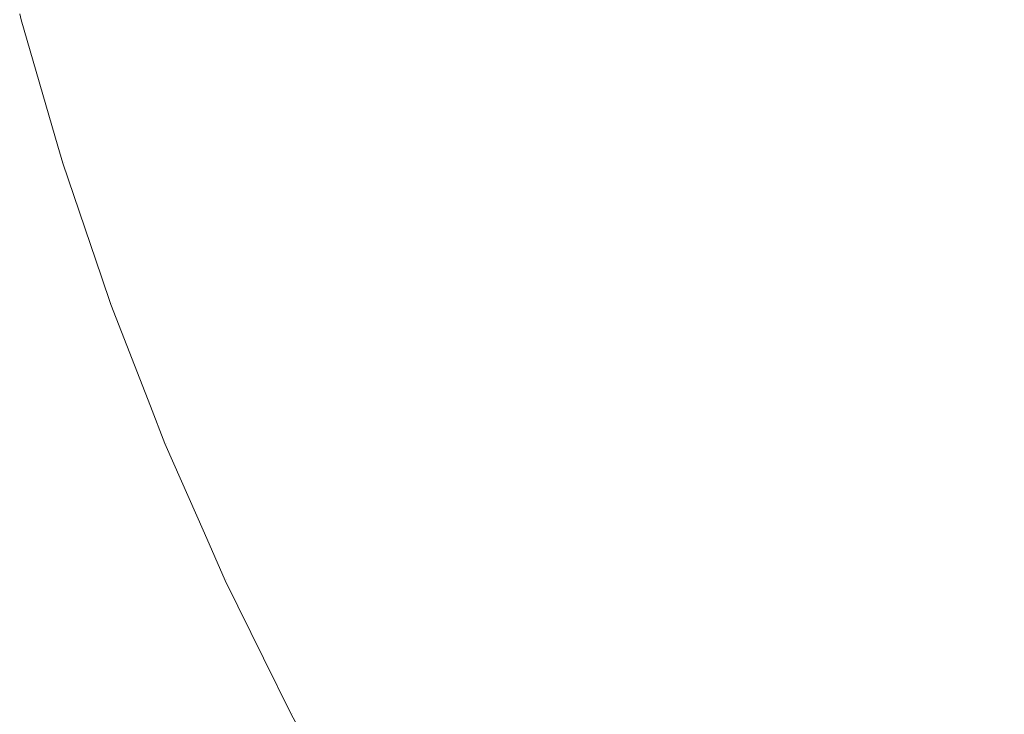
# Model space of a CAD drawing. Header units: centimetres. Extents: x -25.9 to 27.4, y -21.7 to -19.9.
# Tile 5 of 202: x -25.8841 to -25.8553, y -21.6062 to -21.5859. Entities that reach past the tile are written whole.
import ezdxf

# ---------------------------------------------------------------- set-up
doc = ezdxf.new("R2010")
doc.units = ezdxf.units.CM
doc.header["$LTSCALE"] = 2.54
doc.layers.add('Lucido design-1', color=7, linetype='Continuous')

# ---------------------------------------------------------------- blocks, each defined once
blk = doc.blocks.new('Gruppo-5-1')
at = {"color": 7, "linetype": 'Continuous', "lineweight": 9}
for points, invisible_edges in [([(-25.867604, -21.585263, 876.375625), (-25.868629, -21.581744, 876.375625), (-25.870756, -21.582313, 876.372053), (-25.869704, -21.585925, 876.372053)], 15), ([(-25.871305, -21.58643, 875.673687), (-25.872378, -21.582748, 875.673687), (-25.870418, -21.582223, 875.670122), (-25.869369, -21.585819, 875.670122)], 15), ([(-25.856773, -21.58522, 876.38893), (-25.857807, -21.582174, 876.38893), (-25.860458, -21.58301, 876.385764), (-25.859385, -21.586171, 876.385764)], 15), ([(-25.859236, -21.586116, 875.656814), (-25.860306, -21.582962, 875.656814), (-25.857732, -21.58215, 875.65375), (-25.856699, -21.585193, 875.65375)], 15), ([(-25.869704, -21.585925, 876.372053), (-25.870756, -21.582313, 876.372053), (-25.872734, -21.582844, 876.368395), (-25.871657, -21.58654, 876.368395)], 15), ([(-25.871657, -21.58654, 876.368395), (-25.872734, -21.582844, 876.368395), (-25.874561, -21.583333, 876.364658), (-25.87346, -21.587109, 876.364658)], 15), ([(-25.873102, -21.586996, 875.677334), (-25.874198, -21.583236, 875.677334), (-25.872378, -21.582748, 875.673687), (-25.871305, -21.58643, 875.673687)], 15), ([(-25.859385, -21.586171, 876.385764), (-25.860458, -21.58301, 876.385764), (-25.862977, -21.583804, 876.382487), (-25.861867, -21.587074, 876.382487)], 15), ([(-25.861655, -21.586997, 875.659988), (-25.862762, -21.583736, 875.659988), (-25.860306, -21.582962, 875.656814), (-25.859236, -21.586116, 875.656814)], 15), ([(-25.87346, -21.587109, 876.364658), (-25.874561, -21.583333, 876.364658), (-25.876234, -21.583781, 876.360848), (-25.875112, -21.58763, 876.360848)], 15), ([(-25.874755, -21.587517, 875.68106), (-25.875873, -21.583684, 875.68106), (-25.874198, -21.583236, 875.677334), (-25.873102, -21.586996, 875.677334)], 15), ([(-25.876263, -21.587993, 875.684856), (-25.877399, -21.584094, 875.684856), (-25.875873, -21.583684, 875.68106), (-25.874755, -21.587517, 875.68106)], 15), ([(-25.863952, -21.587833, 875.663268), (-25.865094, -21.584471, 875.663268), (-25.862762, -21.583736, 875.659988), (-25.861655, -21.586997, 875.659988)], 15), ([(-25.875112, -21.58763, 876.360848), (-25.876234, -21.583781, 876.360848), (-25.877749, -21.584187, 876.356974), (-25.876608, -21.588102, 876.356974)], 15), ([(-25.861867, -21.587074, 876.382487), (-25.862977, -21.583804, 876.382487), (-25.865361, -21.584555, 876.379106), (-25.864215, -21.587929, 876.379106)], 15), ([(-25.876608, -21.588102, 876.356974), (-25.877749, -21.584187, 876.356974), (-25.879106, -21.584551, 876.35304), (-25.877948, -21.588524, 876.35304)], 15), ([(-25.877621, -21.588421, 875.688718), (-25.878775, -21.584462, 875.688718), (-25.877399, -21.584094, 875.684856), (-25.876263, -21.587993, 875.684856)], 15), ([(-25.852915, -21.587104, 876.39198), (-25.854035, -21.584224, 876.39198), (-25.856773, -21.58522, 876.38893), (-25.855607, -21.588219, 876.38893)], 15), ([(-25.855534, -21.588188, 875.65375), (-25.856699, -21.585193, 875.65375), (-25.854049, -21.584229, 875.650802), (-25.852929, -21.587109, 875.650802)], 15), ([(-25.877948, -21.588524, 876.35304), (-25.879106, -21.584551, 876.35304), (-25.880302, -21.584871, 876.349055), (-25.879129, -21.588896, 876.349055)], 15), ([(-25.878828, -21.588802, 875.692639), (-25.879997, -21.58479, 875.692639), (-25.878775, -21.584462, 875.688718), (-25.877621, -21.588421, 875.688718)], 15), ([(-25.864215, -21.587929, 876.379106), (-25.865361, -21.584555, 876.379106), (-25.867604, -21.585263, 876.375625), (-25.866425, -21.588733, 876.375625)], 15), ([(-25.866124, -21.588624, 875.666648), (-25.867298, -21.585166, 875.666648), (-25.865094, -21.584471, 875.663268), (-25.863952, -21.587833, 875.663268)], 15), ([(-25.879129, -21.588896, 876.349055), (-25.880302, -21.584871, 876.349055), (-25.881335, -21.585148, 876.345025), (-25.880149, -21.589218, 876.345025)], 15), ([(-25.87988, -21.589133, 875.696612), (-25.881063, -21.585075, 875.696612), (-25.879997, -21.58479, 875.692639), (-25.878828, -21.588802, 875.692639)], 15), ([(-25.880149, -21.589218, 876.345025), (-25.881335, -21.585148, 876.345025), (-25.882205, -21.585381, 876.340958), (-25.881008, -21.589489, 876.340958)], 15), ([(-25.880776, -21.589416, 875.70063), (-25.881971, -21.585318, 875.70063), (-25.881063, -21.585075, 875.696612), (-25.87988, -21.589133, 875.696612)], 15), ([(-25.868165, -21.589367, 875.670122), (-25.869369, -21.585819, 875.670122), (-25.867298, -21.585166, 875.666648), (-25.866124, -21.588624, 875.666648)], 15), ([(-25.881008, -21.589489, 876.340958), (-25.882205, -21.585381, 876.340958), (-25.88291, -21.58557, 876.336861), (-25.881704, -21.589708, 876.336861)], 15), ([(-25.881514, -21.589648, 875.704687), (-25.882718, -21.585519, 875.704687), (-25.881971, -21.585318, 875.70063), (-25.880776, -21.589416, 875.70063)], 15), ([(-25.866425, -21.588733, 876.375625), (-25.867604, -21.585263, 876.375625), (-25.869704, -21.585925, 876.372053), (-25.868494, -21.589486, 876.372053)], 15), ([(-25.855607, -21.588219, 876.38893), (-25.856773, -21.58522, 876.38893), (-25.859385, -21.586171, 876.385764), (-25.858175, -21.589282, 876.385764)], 15), ([(-25.858028, -21.589221, 875.656814), (-25.859236, -21.586116, 875.656814), (-25.856699, -21.585193, 875.65375), (-25.855534, -21.588188, 875.65375)], 15), ([(-25.884074, -21.585882, 876.321383), (-25.884115, -21.585713, 876.321383), (-25.884115, -21.585713, 875.721383), (-25.884074, -21.585882, 875.721383)], 10), ([(-25.882236, -21.589876, 876.33274), (-25.883449, -21.585714, 876.33274), (-25.883822, -21.585814, 876.328604), (-25.882604, -21.589992, 876.328604)], 15), ([(-25.882508, -21.589962, 875.712891), (-25.883725, -21.585788, 875.712891), (-25.883303, -21.585675, 875.708777), (-25.882092, -21.589831, 875.708777)], 15), ([(-25.881704, -21.589708, 876.336861), (-25.88291, -21.58557, 876.336861), (-25.883449, -21.585714, 876.33274), (-25.882236, -21.589876, 876.33274)], 15), ([(-25.882092, -21.589831, 875.708777), (-25.883303, -21.585675, 875.708777), (-25.882718, -21.585519, 875.704687), (-25.881514, -21.589648, 875.704687)], 15), ([(-25.882997, -21.589577, 875.721383), (-25.884074, -21.585882, 875.721383), (-25.883982, -21.585857, 875.717024), (-25.882762, -21.590042, 875.717024)], 14), ([(-25.882808, -21.590056, 876.324458), (-25.884028, -21.58587, 876.324458), (-25.884074, -21.585882, 876.321383), (-25.882997, -21.589577, 876.321383)], 11), ([(-25.884074, -21.585882, 875.721383), (-25.882997, -21.589577, 875.721383), (-25.882997, -21.589577, 876.321383), (-25.884074, -21.585882, 876.321383)], 10), ([(-25.882604, -21.589992, 876.328604), (-25.883822, -21.585814, 876.328604), (-25.884028, -21.58587, 876.324458), (-25.882808, -21.590056, 876.324458)], 15), ([(-25.882762, -21.590042, 875.717024), (-25.883982, -21.585857, 875.717024), (-25.883725, -21.585788, 875.712891), (-25.882508, -21.589962, 875.712891)], 15), ([(-25.868494, -21.589486, 876.372053), (-25.869704, -21.585925, 876.372053), (-25.871657, -21.58654, 876.368395), (-25.870419, -21.590187, 876.368395)], 15), ([(-25.870073, -21.590061, 875.673687), (-25.871305, -21.58643, 875.673687), (-25.869369, -21.585819, 875.670122), (-25.868165, -21.589367, 875.670122)], 15), ([(-25.858175, -21.589282, 876.385764), (-25.859385, -21.586171, 876.385764), (-25.861867, -21.587074, 876.382487), (-25.860616, -21.590293, 876.382487)], 15), ([(-25.860407, -21.590207, 875.659988), (-25.861655, -21.586997, 875.659988), (-25.859236, -21.586116, 875.656814), (-25.858028, -21.589221, 875.656814)], 15), ([(-25.870419, -21.590187, 876.368395), (-25.871657, -21.58654, 876.368395), (-25.87346, -21.587109, 876.364658), (-25.872196, -21.590834, 876.364658)], 15), ([(-25.871843, -21.590705, 875.677334), (-25.873102, -21.586996, 875.677334), (-25.871305, -21.58643, 875.673687), (-25.870073, -21.590061, 875.673687)], 15), ([(-25.872196, -21.590834, 876.364658), (-25.87346, -21.587109, 876.364658), (-25.875112, -21.58763, 876.360848), (-25.873823, -21.591426, 876.360848)], 15), ([(-25.873472, -21.591298, 875.68106), (-25.874755, -21.587517, 875.68106), (-25.873102, -21.586996, 875.677334), (-25.871843, -21.590705, 875.677334)], 15), ([(-25.860616, -21.590293, 876.382487), (-25.861867, -21.587074, 876.382487), (-25.864215, -21.587929, 876.379106), (-25.862924, -21.591249, 876.379106)], 15), ([(-25.862666, -21.591142, 875.663268), (-25.863952, -21.587833, 875.663268), (-25.861655, -21.586997, 875.659988), (-25.860407, -21.590207, 875.659988)], 15), ([(-25.85167, -21.589932, 876.39198), (-25.852915, -21.587104, 876.39198), (-25.855607, -21.588219, 876.38893), (-25.854311, -21.591163, 876.38893)], 15), ([(-25.85424, -21.59113, 875.65375), (-25.855534, -21.588188, 875.65375), (-25.852929, -21.587109, 875.650802), (-25.851684, -21.589938, 875.650802)], 15), ([(-25.873823, -21.591426, 876.360848), (-25.875112, -21.58763, 876.360848), (-25.876608, -21.588102, 876.356974), (-25.875298, -21.591963, 876.356974)], 15), ([(-25.874957, -21.591839, 875.684856), (-25.876263, -21.587993, 875.684856), (-25.874755, -21.587517, 875.68106), (-25.873472, -21.591298, 875.68106)], 15), ([(-25.876296, -21.592326, 875.688718), (-25.877621, -21.588421, 875.688718), (-25.876263, -21.587993, 875.684856), (-25.874957, -21.591839, 875.684856)], 15), ([(-25.862924, -21.591249, 876.379106), (-25.864215, -21.587929, 876.379106), (-25.866425, -21.588733, 876.375625), (-25.865097, -21.59215, 876.375625)], 15), ([(-25.8648, -21.592027, 875.666648), (-25.866124, -21.588624, 875.666648), (-25.863952, -21.587833, 875.663268), (-25.862666, -21.591142, 875.663268)], 15), ([(-25.875298, -21.591963, 876.356974), (-25.876608, -21.588102, 876.356974), (-25.877948, -21.588524, 876.35304), (-25.876618, -21.592443, 876.35304)], 15), ([(-25.854311, -21.591163, 876.38893), (-25.855607, -21.588219, 876.38893), (-25.858175, -21.589282, 876.385764), (-25.856831, -21.592338, 876.385764)], 15), ([(-25.856686, -21.592271, 875.656814), (-25.858028, -21.589221, 875.656814), (-25.855534, -21.588188, 875.65375), (-25.85424, -21.59113, 875.65375)], 15), ([(-25.876618, -21.592443, 876.35304), (-25.877948, -21.588524, 876.35304), (-25.879129, -21.588896, 876.349055), (-25.877781, -21.592866, 876.349055)], 15), ([(-25.877485, -21.592759, 875.692639), (-25.878828, -21.588802, 875.692639), (-25.877621, -21.588421, 875.688718), (-25.876296, -21.592326, 875.688718)], 15), ([(-25.866807, -21.592858, 875.670122), (-25.868165, -21.589367, 875.670122), (-25.866124, -21.588624, 875.666648), (-25.8648, -21.592027, 875.666648)], 15), ([(-25.877781, -21.592866, 876.349055), (-25.879129, -21.588896, 876.349055), (-25.880149, -21.589218, 876.345025), (-25.878787, -21.593232, 876.345025)], 15), ([(-25.878522, -21.593136, 875.696612), (-25.87988, -21.589133, 875.696612), (-25.878828, -21.588802, 875.692639), (-25.877485, -21.592759, 875.692639)], 15), ([(-25.865097, -21.59215, 876.375625), (-25.866425, -21.588733, 876.375625), (-25.868494, -21.589486, 876.372053), (-25.867131, -21.592992, 876.372053)], 15), ([(-25.879405, -21.593457, 875.70063), (-25.880776, -21.589416, 875.70063), (-25.87988, -21.589133, 875.696612), (-25.878522, -21.593136, 875.696612)], 15), ([(-25.879633, -21.59354, 876.340958), (-25.881008, -21.589489, 876.340958), (-25.881704, -21.589708, 876.336861), (-25.880318, -21.59379, 876.336861)], 15), ([(-25.880131, -21.593722, 875.704687), (-25.881514, -21.589648, 875.704687), (-25.880776, -21.589416, 875.70063), (-25.879405, -21.593457, 875.70063)], 15), ([(-25.878787, -21.593232, 876.345025), (-25.880149, -21.589218, 876.345025), (-25.881008, -21.589489, 876.340958), (-25.879633, -21.59354, 876.340958)], 15), ([(-25.867131, -21.592992, 876.372053), (-25.868494, -21.589486, 876.372053), (-25.870419, -21.590187, 876.368395), (-25.869023, -21.593776, 876.368395)], 15), ([(-25.868683, -21.593635, 875.673687), (-25.870073, -21.590061, 875.673687), (-25.868165, -21.589367, 875.670122), (-25.866807, -21.592858, 875.670122)], 15), ([(-25.856831, -21.592338, 876.385764), (-25.858175, -21.589282, 876.385764), (-25.860616, -21.590293, 876.382487), (-25.859225, -21.593454, 876.382487)], 15), ([(-25.85902, -21.593359, 875.659988), (-25.860407, -21.590207, 875.659988), (-25.858028, -21.589221, 875.656814), (-25.856686, -21.592271, 875.656814)], 15), ([(-25.882997, -21.589577, 876.321383), (-25.882853, -21.590071, 876.321383), (-25.882808, -21.590056, 876.324458)], 10), ([(-25.882853, -21.59007, 876.321383), (-25.882997, -21.589577, 876.321383), (-25.882997, -21.589577, 875.721383), (-25.882853, -21.59007, 875.721383)], 10), ([(-25.882762, -21.590042, 875.717024), (-25.882853, -21.590071, 875.721383), (-25.882997, -21.589577, 875.721383)], 9), ([(-25.880318, -21.59379, 876.336861), (-25.881704, -21.589708, 876.336861), (-25.882236, -21.589876, 876.33274), (-25.880842, -21.593981, 876.33274)], 15), ([(-25.880701, -21.593929, 875.708777), (-25.882092, -21.589831, 875.708777), (-25.881514, -21.589648, 875.704687), (-25.880131, -21.593722, 875.704687)], 15), ([(-25.881723, -21.593398, 875.721383), (-25.882853, -21.590071, 875.721383), (-25.882762, -21.590042, 875.717024), (-25.881361, -21.594169, 875.717024)], 14), ([(-25.881406, -21.594186, 876.324458), (-25.882808, -21.590056, 876.324458), (-25.882853, -21.590071, 876.321383), (-25.881723, -21.593398, 876.321383)], 11), ([(-25.882853, -21.59007, 875.721383), (-25.881723, -21.593398, 875.721383), (-25.881723, -21.593398, 876.321383), (-25.882853, -21.59007, 876.321383)], 10), ([(-25.881205, -21.594113, 876.328604), (-25.882604, -21.589992, 876.328604), (-25.882808, -21.590056, 876.324458), (-25.881406, -21.594186, 876.324458)], 15), ([(-25.881361, -21.594169, 875.717024), (-25.882762, -21.590042, 875.717024), (-25.882508, -21.589962, 875.712891), (-25.881111, -21.594078, 875.712891)], 15), ([(-25.880842, -21.593981, 876.33274), (-25.882236, -21.589876, 876.33274), (-25.882604, -21.589992, 876.328604), (-25.881205, -21.594113, 876.328604)], 15), ([(-25.881111, -21.594078, 875.712891), (-25.882508, -21.589962, 875.712891), (-25.882092, -21.589831, 875.708777), (-25.880701, -21.593929, 875.708777)], 15), ([(-25.870423, -21.594356, 875.677334), (-25.871843, -21.590705, 875.677334), (-25.870073, -21.590061, 875.673687), (-25.868683, -21.593635, 875.673687)], 15), ([(-25.869023, -21.593776, 876.368395), (-25.870419, -21.590187, 876.368395), (-25.872196, -21.590834, 876.364658), (-25.87077, -21.5945, 876.364658)], 15), ([(-25.859225, -21.593454, 876.382487), (-25.860616, -21.590293, 876.382487), (-25.862924, -21.591249, 876.379106), (-25.861489, -21.59451, 876.379106)], 15), ([(-25.861236, -21.594392, 875.663268), (-25.862666, -21.591142, 875.663268), (-25.860407, -21.590207, 875.659988), (-25.85902, -21.593359, 875.659988)], 15), ([(-25.87077, -21.5945, 876.364658), (-25.872196, -21.590834, 876.364658), (-25.873823, -21.591426, 876.360848), (-25.87237, -21.595162, 876.360848)], 15), ([(-25.872025, -21.595019, 875.68106), (-25.873472, -21.591298, 875.68106), (-25.871843, -21.590705, 875.677334), (-25.870423, -21.594356, 875.677334)], 15), ([(-25.86333, -21.595369, 875.666648), (-25.8648, -21.592027, 875.666648), (-25.862666, -21.591142, 875.663268), (-25.861236, -21.594392, 875.663268)], 15), ([(-25.852888, -21.594049, 876.38893), (-25.854311, -21.591163, 876.38893), (-25.856831, -21.592338, 876.385764), (-25.855354, -21.595332, 876.385764)], 15), ([(-25.855213, -21.595259, 875.656814), (-25.856686, -21.592271, 875.656814), (-25.85424, -21.59113, 875.65375), (-25.852818, -21.594012, 875.65375)], 15), ([(-25.87237, -21.595162, 876.360848), (-25.873823, -21.591426, 876.360848), (-25.875298, -21.591963, 876.356974), (-25.87382, -21.595763, 876.356974)], 15), ([(-25.873485, -21.595624, 875.684856), (-25.874957, -21.591839, 875.684856), (-25.873472, -21.591298, 875.68106), (-25.872025, -21.595019, 875.68106)], 15), ([(-25.861489, -21.59451, 876.379106), (-25.862924, -21.591249, 876.379106), (-25.865097, -21.59215, 876.375625), (-25.863621, -21.595504, 876.375625)], 15), ([(-25.87382, -21.595763, 876.356974), (-25.875298, -21.591963, 876.356974), (-25.876618, -21.592443, 876.35304), (-25.875118, -21.5963, 876.35304)], 15), ([(-25.874801, -21.596169, 875.688718), (-25.876296, -21.592326, 875.688718), (-25.874957, -21.591839, 875.684856), (-25.873485, -21.595624, 875.684856)], 15), ([(-25.865299, -21.596287, 875.670122), (-25.866807, -21.592858, 875.670122), (-25.8648, -21.592027, 875.666648), (-25.86333, -21.595369, 875.666648)], 15), ([(-25.87597, -21.596653, 875.692639), (-25.877485, -21.592759, 875.692639), (-25.876296, -21.592326, 875.688718), (-25.874801, -21.596169, 875.688718)], 15), ([(-25.863621, -21.595504, 876.375625), (-25.865097, -21.59215, 876.375625), (-25.867131, -21.592992, 876.372053), (-25.865616, -21.596435, 876.372053)], 15), ([(-25.855354, -21.595332, 876.385764), (-25.856831, -21.592338, 876.385764), (-25.859225, -21.593454, 876.382487), (-25.857697, -21.596552, 876.382487)], 15), ([(-25.857497, -21.596448, 875.659988), (-25.85902, -21.593359, 875.659988), (-25.856686, -21.592271, 875.656814), (-25.855213, -21.595259, 875.656814)], 15), ([(-25.875118, -21.5963, 876.35304), (-25.876618, -21.592443, 876.35304), (-25.877781, -21.592866, 876.349055), (-25.876262, -21.596774, 876.349055)], 15), ([(-25.876262, -21.596774, 876.349055), (-25.877781, -21.592866, 876.349055), (-25.878787, -21.593232, 876.345025), (-25.87725, -21.597183, 876.345025)], 15), ([(-25.87699, -21.597076, 875.696612), (-25.878522, -21.593136, 875.696612), (-25.877485, -21.592759, 875.692639), (-25.87597, -21.596653, 875.692639)], 15), ([(-25.867138, -21.597145, 875.673687), (-25.868683, -21.593635, 875.673687), (-25.866807, -21.592858, 875.670122), (-25.865299, -21.596287, 875.670122)], 15), ([(-25.87725, -21.597183, 876.345025), (-25.878787, -21.593232, 876.345025), (-25.879633, -21.59354, 876.340958), (-25.878082, -21.597528, 876.340958)], 15), ([(-25.877858, -21.597435, 875.70063), (-25.879405, -21.593457, 875.70063), (-25.878522, -21.593136, 875.696612), (-25.87699, -21.597076, 875.696612)], 15), ([(-25.865616, -21.596435, 876.372053), (-25.867131, -21.592992, 876.372053), (-25.869023, -21.593776, 876.368395), (-25.867472, -21.597301, 876.368395)], 15), ([(-25.881723, -21.593398, 876.321383), (-25.88145, -21.594202, 876.321383), (-25.881406, -21.594186, 876.324458)], 10), ([(-25.88145, -21.594202, 876.321383), (-25.881723, -21.593398, 876.321383), (-25.881723, -21.593398, 875.721383), (-25.88145, -21.594202, 875.721383)], 10), ([(-25.881361, -21.594169, 875.717024), (-25.88145, -21.594202, 875.721383), (-25.881723, -21.593398, 875.721383)], 9), ([(-25.878572, -21.597731, 875.704687), (-25.880131, -21.593722, 875.704687), (-25.879405, -21.593457, 875.70063), (-25.877858, -21.597435, 875.70063)], 15), ([(-25.857697, -21.596552, 876.382487), (-25.859225, -21.593454, 876.382487), (-25.861489, -21.59451, 876.379106), (-25.859913, -21.597706, 876.379106)], 15), ([(-25.859665, -21.597577, 875.663268), (-25.861236, -21.594392, 875.663268), (-25.85902, -21.593359, 875.659988), (-25.857497, -21.596448, 875.659988)], 15), ([(-25.878756, -21.597807, 876.336861), (-25.880318, -21.59379, 876.336861), (-25.880842, -21.593981, 876.33274), (-25.879271, -21.598021, 876.33274)], 15), ([(-25.879132, -21.597963, 875.708777), (-25.880701, -21.593929, 875.708777), (-25.880131, -21.593722, 875.704687), (-25.878572, -21.597731, 875.704687)], 15), ([(-25.878082, -21.597528, 876.340958), (-25.879633, -21.59354, 876.340958), (-25.880318, -21.59379, 876.336861), (-25.878756, -21.597807, 876.336861)], 15), ([(-25.867472, -21.597301, 876.368395), (-25.869023, -21.593776, 876.368395), (-25.87077, -21.5945, 876.364658), (-25.869186, -21.5981, 876.364658)], 15), ([(-25.868846, -21.597941, 875.677334), (-25.870423, -21.594356, 875.677334), (-25.868683, -21.593635, 875.673687), (-25.867138, -21.597145, 875.673687)], 15), ([(-25.879781, -21.598232, 875.717024), (-25.881361, -21.594169, 875.717024), (-25.881111, -21.594078, 875.712891), (-25.879535, -21.59813, 875.712891)], 15), ([(-25.879271, -21.598021, 876.33274), (-25.880842, -21.593981, 876.33274), (-25.881205, -21.594113, 876.328604), (-25.879628, -21.598168, 876.328604)], 15), ([(-25.879535, -21.59813, 875.712891), (-25.881111, -21.594078, 875.712891), (-25.880701, -21.593929, 875.708777), (-25.879132, -21.597963, 875.708777)], 15), ([(-25.851341, -21.596869, 876.38893), (-25.852888, -21.594049, 876.38893), (-25.855354, -21.595332, 876.385764), (-25.853748, -21.598259, 876.385764)], 15), ([(-25.880296, -21.59717, 875.721383), (-25.88145, -21.594202, 875.721383), (-25.881361, -21.594169, 875.717024), (-25.879781, -21.598232, 875.717024)], 14), ([(-25.879825, -21.59825, 876.324458), (-25.881406, -21.594186, 876.324458), (-25.88145, -21.594202, 876.321383), (-25.880296, -21.59717, 876.321383)], 11), ([(-25.88145, -21.594202, 875.721383), (-25.880296, -21.59717, 875.721383), (-25.880296, -21.59717, 876.321383), (-25.88145, -21.594202, 876.321383)], 10), ([(-25.879628, -21.598168, 876.328604), (-25.881205, -21.594113, 876.328604), (-25.881406, -21.594186, 876.324458), (-25.879825, -21.59825, 876.324458)], 15), ([(-25.870417, -21.598674, 875.68106), (-25.872025, -21.595019, 875.68106), (-25.870423, -21.594356, 875.677334), (-25.868846, -21.597941, 875.677334)], 15), ([(-25.861715, -21.598644, 875.666648), (-25.86333, -21.595369, 875.666648), (-25.861236, -21.594392, 875.663268), (-25.859665, -21.597577, 875.663268)], 15), ([(-25.869186, -21.5981, 876.364658), (-25.87077, -21.5945, 876.364658), (-25.87237, -21.595162, 876.360848), (-25.870756, -21.598831, 876.360848)], 15), ([(-25.859913, -21.597706, 876.379106), (-25.861489, -21.59451, 876.379106), (-25.863621, -21.595504, 876.375625), (-25.862, -21.598792, 876.375625)], 15), ([(-25.870756, -21.598831, 876.360848), (-25.87237, -21.595162, 876.360848), (-25.87382, -21.595763, 876.356974), (-25.872178, -21.599495, 876.356974)], 15), ([(-25.87185, -21.599342, 875.684856), (-25.873485, -21.595624, 875.684856), (-25.872025, -21.595019, 875.68106), (-25.870417, -21.598674, 875.68106)], 15), ([(-25.85584, -21.599467, 875.659988), (-25.857497, -21.596448, 875.659988), (-25.855213, -21.595259, 875.656814), (-25.85361, -21.59818, 875.656814)], 15), ([(-25.862, -21.598792, 876.375625), (-25.863621, -21.595504, 876.375625), (-25.865616, -21.596435, 876.372053), (-25.863953, -21.599809, 876.372053)], 15), ([(-25.863642, -21.599647, 875.670122), (-25.865299, -21.596287, 875.670122), (-25.86333, -21.595369, 875.666648), (-25.861715, -21.598644, 875.666648)], 15), ([(-25.853748, -21.598259, 876.385764), (-25.855354, -21.595332, 876.385764), (-25.857697, -21.596552, 876.382487), (-25.856036, -21.59958, 876.382487)], 15), ([(-25.872178, -21.599495, 876.356974), (-25.87382, -21.595763, 876.356974), (-25.875118, -21.5963, 876.35304), (-25.873451, -21.600088, 876.35304)], 15), ([(-25.87314, -21.599944, 875.688718), (-25.874801, -21.596169, 875.688718), (-25.873485, -21.595624, 875.684856), (-25.87185, -21.599342, 875.684856)], 15), ([(-25.873451, -21.600088, 876.35304), (-25.875118, -21.5963, 876.35304), (-25.876262, -21.596774, 876.349055), (-25.874573, -21.600612, 876.349055)], 15), ([(-25.874287, -21.600478, 875.692639), (-25.87597, -21.596653, 875.692639), (-25.874801, -21.596169, 875.688718), (-25.87314, -21.599944, 875.688718)], 15), ([(-25.865442, -21.600584, 875.673687), (-25.867138, -21.597145, 875.673687), (-25.865299, -21.596287, 875.670122), (-25.863642, -21.599647, 875.670122)], 15), ([(-25.875287, -21.600945, 875.696612), (-25.87699, -21.597076, 875.696612), (-25.87597, -21.596653, 875.692639), (-25.874287, -21.600478, 875.692639)], 15), ([(-25.863953, -21.599809, 876.372053), (-25.865616, -21.596435, 876.372053), (-25.867472, -21.597301, 876.368395), (-25.865769, -21.600754, 876.368395)], 15), ([(-25.856036, -21.59958, 876.382487), (-25.857697, -21.596552, 876.382487), (-25.859913, -21.597706, 876.379106), (-25.8582, -21.600829, 876.379106)], 15), ([(-25.857957, -21.600689, 875.663268), (-25.859665, -21.597577, 875.663268), (-25.857497, -21.596448, 875.659988), (-25.85584, -21.599467, 875.659988)], 15), ([(-25.874573, -21.600612, 876.349055), (-25.876262, -21.596774, 876.349055), (-25.87725, -21.597183, 876.345025), (-25.875543, -21.601064, 876.345025)], 15), ([(-25.880296, -21.59717, 876.321383), (-25.879869, -21.598268, 876.321383), (-25.879825, -21.59825, 876.324458)], 10), ([(-25.879869, -21.598268, 876.321383), (-25.880296, -21.59717, 876.321383), (-25.880296, -21.59717, 875.721383), (-25.879869, -21.598268, 875.721383)], 10), ([(-25.879781, -21.598232, 875.717024), (-25.879869, -21.598268, 875.721383), (-25.880296, -21.59717, 875.721383)], 9), ([(-25.875543, -21.601064, 876.345025), (-25.87725, -21.597183, 876.345025), (-25.878082, -21.597528, 876.340958), (-25.876359, -21.601444, 876.340958)], 15), ([(-25.876139, -21.601342, 875.70063), (-25.877858, -21.597435, 875.70063), (-25.87699, -21.597076, 875.696612), (-25.875287, -21.600945, 875.696612)], 15), ([(-25.867113, -21.601454, 875.677334), (-25.868846, -21.597941, 875.677334), (-25.867138, -21.597145, 875.673687), (-25.865442, -21.600584, 875.673687)], 15), ([(-25.876359, -21.601444, 876.340958), (-25.878082, -21.597528, 876.340958), (-25.878756, -21.597807, 876.336861), (-25.87702, -21.601753, 876.336861)], 15), ([(-25.87684, -21.601669, 875.704687), (-25.878572, -21.597731, 875.704687), (-25.877858, -21.597435, 875.70063), (-25.876139, -21.601342, 875.70063)], 15), ([(-25.865769, -21.600754, 876.368395), (-25.867472, -21.597301, 876.368395), (-25.869186, -21.5981, 876.364658), (-25.867447, -21.601627, 876.364658)], 15), ([(-25.87702, -21.601753, 876.336861), (-25.878756, -21.597807, 876.336861), (-25.879271, -21.598021, 876.33274), (-25.877526, -21.601988, 876.33274)], 15), ([(-25.877389, -21.601925, 875.708777), (-25.879132, -21.597963, 875.708777), (-25.878572, -21.597731, 875.704687), (-25.87684, -21.601669, 875.704687)], 15), ([(-25.8582, -21.600829, 876.379106), (-25.859913, -21.597706, 876.379106), (-25.862, -21.598792, 876.375625), (-25.860237, -21.602005, 876.375625)], 15), ([(-25.859959, -21.601845, 875.666648), (-25.861715, -21.598644, 875.666648), (-25.859665, -21.597577, 875.663268), (-25.857957, -21.600689, 875.663268)], 15), ([(-25.878026, -21.602222, 875.717024), (-25.879781, -21.598232, 875.717024), (-25.879535, -21.59813, 875.712891), (-25.877785, -21.602109, 875.712891)], 15), ([(-25.877526, -21.601988, 876.33274), (-25.879271, -21.598021, 876.33274), (-25.879628, -21.598168, 876.328604), (-25.877875, -21.602152, 876.328604)], 15), ([(-25.877785, -21.602109, 875.712891), (-25.879535, -21.59813, 875.712891), (-25.879132, -21.597963, 875.708777), (-25.877389, -21.601925, 875.708777)], 15), ([(-25.867447, -21.601627, 876.364658), (-25.869186, -21.5981, 876.364658), (-25.870756, -21.598831, 876.360848), (-25.868983, -21.602427, 876.360848)], 15), ([(-25.868651, -21.602254, 875.68106), (-25.870417, -21.598674, 875.68106), (-25.868846, -21.597941, 875.677334), (-25.867113, -21.601454, 875.677334)], 15), ([(-25.878718, -21.600885, 875.721383), (-25.879869, -21.598268, 875.721383), (-25.879781, -21.598232, 875.717024), (-25.878026, -21.602222, 875.717024)], 14), ([(-25.878069, -21.602242, 876.324458), (-25.879825, -21.59825, 876.324458), (-25.879869, -21.598268, 876.321383), (-25.878718, -21.600885, 876.321383)], 11), ([(-25.879869, -21.598268, 875.721383), (-25.878718, -21.600885, 875.721383), (-25.878718, -21.600885, 876.321383), (-25.879869, -21.598268, 876.321383)], 10), ([(-25.877875, -21.602152, 876.328604), (-25.879628, -21.598168, 876.328604), (-25.879825, -21.59825, 876.324458), (-25.878069, -21.602242, 876.324458)], 15), ([(-25.852016, -21.601113, 876.385764), (-25.853748, -21.598259, 876.385764), (-25.856036, -21.59958, 876.382487), (-25.854244, -21.602533, 876.382487)], 15), ([(-25.854053, -21.602411, 875.659988), (-25.85584, -21.599467, 875.659988), (-25.85361, -21.59818, 875.656814), (-25.851882, -21.601028, 875.656814)], 15), ([(-25.870053, -21.602984, 875.684856), (-25.87185, -21.599342, 875.684856), (-25.870417, -21.598674, 875.68106), (-25.868651, -21.602254, 875.68106)], 15), ([(-25.86184, -21.602931, 875.670122), (-25.863642, -21.599647, 875.670122), (-25.861715, -21.598644, 875.666648), (-25.859959, -21.601845, 875.666648)], 15), ([(-25.868983, -21.602427, 876.360848), (-25.870756, -21.598831, 876.360848), (-25.872178, -21.599495, 876.356974), (-25.870374, -21.603151, 876.356974)], 15), ([(-25.860237, -21.602005, 876.375625), (-25.862, -21.598792, 876.375625), (-25.863953, -21.599809, 876.372053), (-25.862143, -21.603106, 876.372053)], 15), ([(-25.870374, -21.603151, 876.356974), (-25.872178, -21.599495, 876.356974), (-25.873451, -21.600088, 876.35304), (-25.87162, -21.6038, 876.35304)], 15), ([(-25.871317, -21.603642, 875.688718), (-25.87314, -21.599944, 875.688718), (-25.87185, -21.599342, 875.684856), (-25.870053, -21.602984, 875.684856)], 15), ([(-25.856116, -21.603725, 875.663268), (-25.857957, -21.600689, 875.663268), (-25.85584, -21.599467, 875.659988), (-25.854053, -21.602411, 875.659988)], 15), ([(-25.862143, -21.603106, 876.372053), (-25.863953, -21.599809, 876.372053), (-25.865769, -21.600754, 876.368395), (-25.863917, -21.60413, 876.368395)], 15), ([(-25.863598, -21.603946, 875.673687), (-25.865442, -21.600584, 875.673687), (-25.863642, -21.599647, 875.670122), (-25.86184, -21.602931, 875.670122)], 15), ([(-25.854244, -21.602533, 876.382487), (-25.856036, -21.59958, 876.382487), (-25.8582, -21.600829, 876.379106), (-25.856351, -21.603875, 876.379106)], 15), ([(-25.87162, -21.6038, 876.35304), (-25.873451, -21.600088, 876.35304), (-25.874573, -21.600612, 876.349055), (-25.872719, -21.604372, 876.349055)], 15), ([(-25.872439, -21.604226, 875.692639), (-25.874287, -21.600478, 875.692639), (-25.87314, -21.599944, 875.688718), (-25.871317, -21.603642, 875.688718)], 15), ([(-25.872719, -21.604372, 876.349055), (-25.874573, -21.600612, 876.349055), (-25.875543, -21.601064, 876.345025), (-25.873668, -21.604866, 876.345025)], 15), ([(-25.873418, -21.604736, 875.696612), (-25.875287, -21.600945, 875.696612), (-25.874287, -21.600478, 875.692639), (-25.872439, -21.604226, 875.692639)], 15), ([(-25.865229, -21.604888, 875.677334), (-25.867113, -21.601454, 875.677334), (-25.865442, -21.600584, 875.673687), (-25.863598, -21.603946, 875.673687)], 15), ([(-25.858064, -21.604966, 875.666648), (-25.859959, -21.601845, 875.666648), (-25.857957, -21.600689, 875.663268), (-25.856116, -21.603725, 875.663268)], 15), ([(-25.878718, -21.600885, 876.321383), (-25.878112, -21.602262, 876.321383), (-25.878069, -21.602242, 876.324458)], 10), ([(-25.878112, -21.602262, 876.321383), (-25.878718, -21.600885, 876.321383), (-25.878718, -21.600885, 875.721383), (-25.878112, -21.602262, 875.721383)], 10), ([(-25.878026, -21.602222, 875.717024), (-25.878112, -21.602262, 875.721383), (-25.878718, -21.600885, 875.721383)], 9), ([(-25.874251, -21.60517, 875.70063), (-25.876139, -21.601342, 875.70063), (-25.875287, -21.600945, 875.696612), (-25.873418, -21.604736, 875.696612)], 15), ([(-25.863917, -21.60413, 876.368395), (-25.865769, -21.600754, 876.368395), (-25.867447, -21.601627, 876.364658), (-25.865555, -21.605076, 876.364658)], 15), ([(-25.856351, -21.603875, 876.379106), (-25.8582, -21.600829, 876.379106), (-25.860237, -21.602005, 876.375625), (-25.858335, -21.605139, 876.375625)], 15), ([(-25.873668, -21.604866, 876.345025), (-25.875543, -21.601064, 876.345025), (-25.876359, -21.601444, 876.340958), (-25.874466, -21.605282, 876.340958)], 15), ([(-25.874466, -21.605282, 876.340958), (-25.876359, -21.601444, 876.340958), (-25.87702, -21.601753, 876.336861), (-25.875113, -21.605618, 876.336861)], 15), ([(-25.874937, -21.605527, 875.704687), (-25.87684, -21.601669, 875.704687), (-25.876139, -21.601342, 875.70063), (-25.874251, -21.60517, 875.70063)], 15), ([(-25.866731, -21.605755, 875.68106), (-25.868651, -21.602254, 875.68106), (-25.867113, -21.601454, 875.677334), (-25.865229, -21.604888, 875.677334)], 15), ([(-25.875113, -21.605618, 876.336861), (-25.87702, -21.601753, 876.336861), (-25.877526, -21.601988, 876.33274), (-25.875608, -21.605876, 876.33274)], 15), ([(-25.875475, -21.605806, 875.708777), (-25.877389, -21.601925, 875.708777), (-25.87684, -21.601669, 875.704687), (-25.874937, -21.605527, 875.704687)], 15), ([(-25.865555, -21.605076, 876.364658), (-25.867447, -21.601627, 876.364658), (-25.868983, -21.602427, 876.360848), (-25.867054, -21.605942, 876.360848)], 15), ([(-25.859897, -21.606134, 875.670122), (-25.86184, -21.602931, 875.670122), (-25.859959, -21.601845, 875.666648), (-25.858064, -21.604966, 875.666648)], 15), ([(-25.875951, -21.606054, 876.328604), (-25.877875, -21.602152, 876.328604), (-25.878069, -21.602242, 876.324458), (-25.87614, -21.606153, 876.324458)], 15), ([(-25.876098, -21.606131, 875.717024), (-25.878026, -21.602222, 875.717024), (-25.877785, -21.602109, 875.712891), (-25.875862, -21.606008, 875.712891)], 15), ([(-25.875608, -21.605876, 876.33274), (-25.877526, -21.601988, 876.33274), (-25.877875, -21.602152, 876.328604), (-25.875951, -21.606054, 876.328604)], 15), ([(-25.875862, -21.606008, 875.712891), (-25.877785, -21.602109, 875.712891), (-25.877389, -21.601925, 875.708777), (-25.875475, -21.605806, 875.708777)], 15), ([(-25.858335, -21.605139, 876.375625), (-25.860237, -21.602005, 876.375625), (-25.862143, -21.603106, 876.372053), (-25.860192, -21.606322, 876.372053)], 15), ([(-25.876989, -21.604538, 875.721383), (-25.878112, -21.602262, 875.721383), (-25.878026, -21.602222, 875.717024), (-25.876098, -21.606131, 875.717024)], 14), ([(-25.87614, -21.606153, 876.324458), (-25.878069, -21.602242, 876.324458), (-25.878112, -21.602262, 876.321383), (-25.876989, -21.604538, 876.321383)], 11), ([(-25.878112, -21.602262, 875.721383), (-25.876989, -21.604538, 875.721383), (-25.876989, -21.604538, 876.321383), (-25.878112, -21.602262, 876.321383)], 10), ([(-25.867054, -21.605942, 876.360848), (-25.868983, -21.602427, 876.360848), (-25.870374, -21.603151, 876.356974), (-25.868413, -21.606726, 876.356974)], 15), ([(-25.8681, -21.606545, 875.684856), (-25.870053, -21.602984, 875.684856), (-25.868651, -21.602254, 875.68106), (-25.866731, -21.605755, 875.68106)], 15), ([(-25.854143, -21.606677, 875.663268), (-25.856116, -21.603725, 875.663268), (-25.854053, -21.602411, 875.659988), (-25.85214, -21.605275, 875.659988)], 15), ([(-25.852325, -21.605404, 876.382487), (-25.854244, -21.602533, 876.382487), (-25.856351, -21.603875, 876.379106), (-25.854372, -21.606838, 876.379106)], 15), ([(-25.869333, -21.607257, 875.688718), (-25.871317, -21.603642, 875.688718), (-25.870053, -21.602984, 875.684856), (-25.8681, -21.606545, 875.684856)], 15), ([(-25.861609, -21.607224, 875.673687), (-25.863598, -21.603946, 875.673687), (-25.86184, -21.602931, 875.670122), (-25.859897, -21.606134, 875.670122)], 15), ([(-25.868413, -21.606726, 876.356974), (-25.870374, -21.603151, 876.356974), (-25.87162, -21.6038, 876.35304), (-25.86963, -21.607429, 876.35304)], 15), ([(-25.860192, -21.606322, 876.372053), (-25.862143, -21.603106, 876.372053), (-25.863917, -21.60413, 876.368395), (-25.861919, -21.607422, 876.368395)], 15), ([(-25.86963, -21.607429, 876.35304), (-25.87162, -21.6038, 876.35304), (-25.872719, -21.604372, 876.349055), (-25.870702, -21.608048, 876.349055)], 15), ([(-25.870429, -21.60789, 875.692639), (-25.872439, -21.604226, 875.692639), (-25.871317, -21.603642, 875.688718), (-25.869333, -21.607257, 875.688718)], 15), ([(-25.854372, -21.606838, 876.379106), (-25.856351, -21.603875, 876.379106), (-25.858335, -21.605139, 876.375625), (-25.856299, -21.608187, 876.375625)], 15), ([(-25.856036, -21.608002, 875.666648), (-25.858064, -21.604966, 875.666648), (-25.856116, -21.603725, 875.663268), (-25.854143, -21.606677, 875.663268)], 15), ([(-25.861919, -21.607422, 876.368395), (-25.863917, -21.60413, 876.368395), (-25.865555, -21.605076, 876.364658), (-25.863514, -21.608438, 876.364658)], 15), ([(-25.863197, -21.608236, 875.677334), (-25.865229, -21.604888, 875.677334), (-25.863598, -21.603946, 875.673687), (-25.861609, -21.607224, 875.673687)], 15), ([(-25.870702, -21.608048, 876.349055), (-25.872719, -21.604372, 876.349055), (-25.873668, -21.604866, 876.345025), (-25.871629, -21.608583, 876.345025)], 15), ([(-25.871385, -21.608442, 875.696612), (-25.873418, -21.604736, 875.696612), (-25.872439, -21.604226, 875.692639), (-25.870429, -21.60789, 875.692639)], 15), ([(-25.876989, -21.604538, 876.321383), (-25.876182, -21.606175, 876.321383), (-25.87614, -21.606153, 876.324458)], 10), ([(-25.876182, -21.606175, 876.321383), (-25.876989, -21.604538, 876.321383), (-25.876989, -21.604538, 875.721383), (-25.876182, -21.606175, 875.721383)], 10), ([(-25.876098, -21.606131, 875.717024), (-25.876182, -21.606175, 875.721383), (-25.876989, -21.604538, 875.721383)], 9), ([(-25.872198, -21.608911, 875.70063), (-25.874251, -21.60517, 875.70063), (-25.873418, -21.604736, 875.696612), (-25.871385, -21.608442, 875.696612)], 15), ([(-25.871629, -21.608583, 876.345025), (-25.873668, -21.604866, 876.345025), (-25.874466, -21.605282, 876.340958), (-25.872408, -21.609033, 876.340958)], 15), ([(-25.86466, -21.609168, 875.68106), (-25.866731, -21.605755, 875.68106), (-25.865229, -21.604888, 875.677334), (-25.863197, -21.608236, 875.677334)], 15), ([(-25.857815, -21.609249, 875.670122), (-25.859897, -21.606134, 875.670122), (-25.858064, -21.604966, 875.666648), (-25.856036, -21.608002, 875.666648)], 15), ([(-25.872408, -21.609033, 876.340958), (-25.874466, -21.605282, 876.340958), (-25.875113, -21.605618, 876.336861), (-25.87304, -21.609397, 876.336861)], 15), ([(-25.872868, -21.609298, 875.704687), (-25.874937, -21.605527, 875.704687), (-25.874251, -21.60517, 875.70063), (-25.872198, -21.608911, 875.70063)], 15), ([(-25.863514, -21.608438, 876.364658), (-25.865555, -21.605076, 876.364658), (-25.867054, -21.605942, 876.360848), (-25.864975, -21.609369, 876.360848)], 15), ([(-25.856299, -21.608187, 876.375625), (-25.858335, -21.605139, 876.375625), (-25.860192, -21.606322, 876.372053), (-25.858102, -21.609449, 876.372053)], 15), ([(-25.87304, -21.609397, 876.336861), (-25.875113, -21.605618, 876.336861), (-25.875608, -21.605876, 876.33274), (-25.873523, -21.609676, 876.33274)], 15), ([(-25.873393, -21.609601, 875.708777), (-25.875475, -21.605806, 875.708777), (-25.874937, -21.605527, 875.704687), (-25.872868, -21.609298, 875.704687)], 15), ([(-25.873523, -21.609676, 876.33274), (-25.875608, -21.605876, 876.33274), (-25.875951, -21.606054, 876.328604), (-25.873858, -21.609869, 876.328604)], 15), ([(-25.873771, -21.609819, 875.712891), (-25.875862, -21.606008, 875.712891), (-25.875475, -21.605806, 875.708777), (-25.873393, -21.609601, 875.708777)], 15), ([(-25.865993, -21.610017, 875.684856), (-25.8681, -21.606545, 875.684856), (-25.866731, -21.605755, 875.68106), (-25.86466, -21.609168, 875.68106)], 15), ([(-25.875114, -21.608123, 875.721383), (-25.876182, -21.606175, 875.721383), (-25.876098, -21.606131, 875.717024), (-25.874001, -21.609952, 875.717024)], 14), ([(-25.874043, -21.609976, 876.324458), (-25.87614, -21.606153, 876.324458), (-25.876182, -21.606175, 876.321383), (-25.875114, -21.608123, 876.321383)], 11), ([(-25.873858, -21.609869, 876.328604), (-25.875951, -21.606054, 876.328604), (-25.87614, -21.606153, 876.324458), (-25.874043, -21.609976, 876.324458)], 15), ([(-25.874001, -21.609952, 875.717024), (-25.876098, -21.606131, 875.717024), (-25.875862, -21.606008, 875.712891), (-25.873771, -21.609819, 875.712891)], 15), ([(-25.864975, -21.609369, 876.360848), (-25.867054, -21.605942, 876.360848), (-25.868413, -21.606726, 876.356974), (-25.866298, -21.610212, 876.356974)], 15), ([(-25.859478, -21.610413, 875.673687), (-25.861609, -21.607224, 875.673687), (-25.859897, -21.606134, 875.670122), (-25.857815, -21.609249, 875.670122)], 15)]:
    blk.add_3dface(points, dxfattribs=dict(at, invisible_edges=invisible_edges))

msp = doc.modelspace()

# ---------------------------------------------------------------- block references
at = {"layer": 'Lucido design-1', "color": 7}
msp.add_blockref('Gruppo-5-1', (0, 0), dxfattribs=at)

doc.saveas('drawing.dxf')
